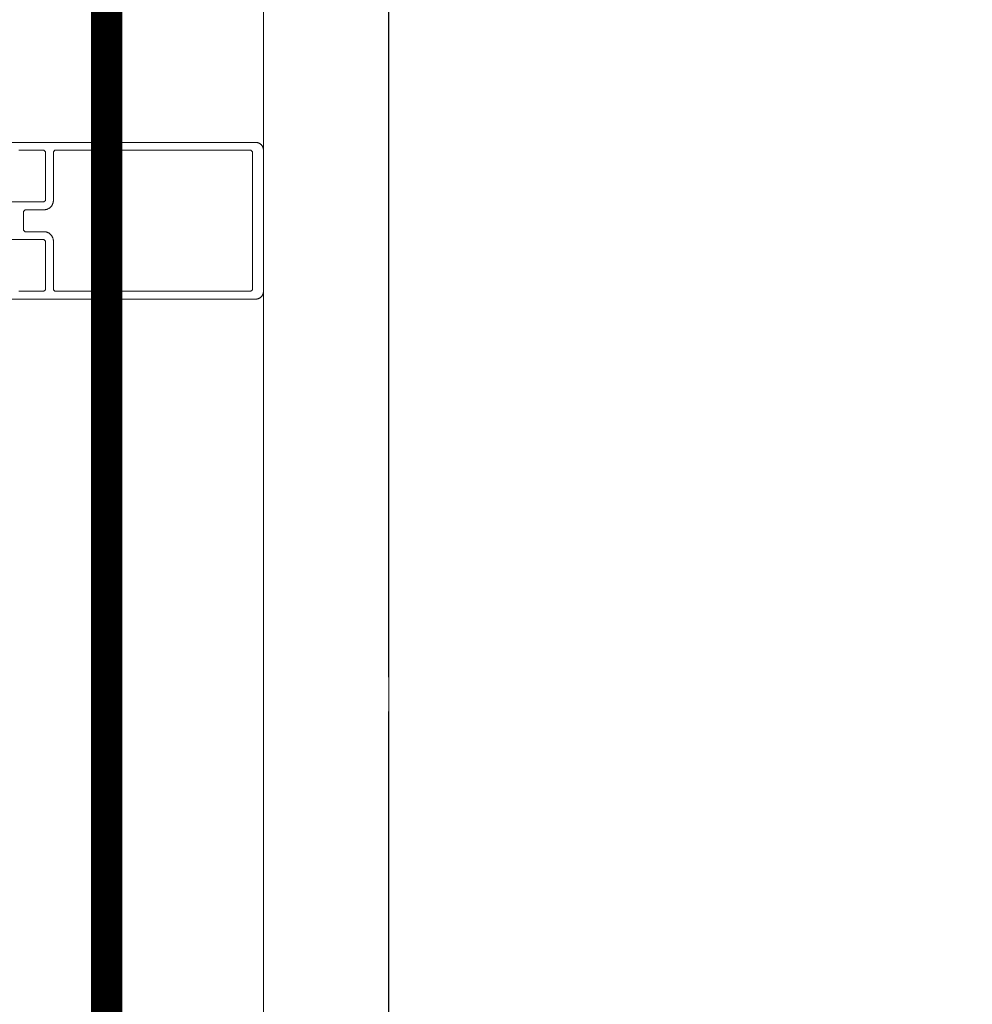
# Model space of a CAD drawing. Header units: millimetres. Extents: x 7483 to 13091, y 8111 to 13871.
# Tile 113 of 256: x 8723 to 8753, y 9803 to 9835. Entities that reach past the tile are written whole.
import ezdxf

# ---------------------------------------------------------------- set-up
doc = ezdxf.new("R2010")
doc.units = ezdxf.units.MM
for name, pattern in [('ACAD_ISO04W100', [30, 24, -3, 0, -3]), ('DGN_STYLE_2', [30.2, 18.12, -12.08]), ('KRESKAKROPKA2', [12.7, 6.35, -3.175, 0, -3.175])]:
    doc.linetypes.add(name, pattern=pattern)
doc.layers.add('a___wymiary', color=7, linetype='Continuous', lineweight=5, true_color=0x000000)
doc.layers.add('wymiary', color=7, linetype='Continuous', lineweight=5, true_color=0xb2b2b2)
doc.layers.add('AS_Siatki', color=72, linetype='Continuous')
for name, color, linetype, lineweight in [('CZ-GR', 236, 'Continuous', 30), ('CZ-SR', 106, 'Continuous', 13), ('drzwi', 30, 'Continuous', 20), ('OSI', 64, 'KRESKAKROPKA2', 0)]:
    doc.layers.add(name, color=color, linetype=linetype, lineweight=lineweight)
doc.layers.add('konstrukcja poglądowo', color=7, linetype='Continuous', lineweight=5, true_color=0xb2b2b2, plot=False)
doc.layers.add('Powierzchnie', color=21, linetype='DGN_STYLE_2', lineweight=15, plot=False)
doc.styles.add('Arial', font='arial.ttf')
doc.dimstyles.new('wymiary agp1', dxfattribs={"dimtxt": 16, "dimasz": 5, "dimexe": 30, "dimexo": 60, "dimgap": 1.8, "dimtad": 1, "dimdec": 3, "dimrnd": 0.5, "dimdsep": 46, "dimtxsty": 'Arial', "dimblk": 'znacznik', "dimcen": 1.5, "dimse1": 1, "dimse2": 1, "dimclrd": 256, "dimazin": 0, "dimtfac": 1, "dimtdec": 3, "dimtmove": 1, "dimatfit": 3, "dimldrblk": 'znacznik', "dimfxl": 0, "dimlwd": -1, "dimarcsym": 0})

# ---------------------------------------------------------------- blocks, each defined once
blk = doc.blocks.new('zw$58')
for points in [[(5.266062, 4.53), (5.266062, 8.0002), (5.316062, 8.0502), (6.866666, 8.0502), (6.916666, 8.0002), (6.916666, 7.2002)], [(7.166666, 6.5302), (7.166666, 14.7502), (7.166428, 14.761105), (7.165715, 14.771989), (7.164527, 14.782832), (7.162868, 14.793612), (7.16074, 14.80431), (7.158147, 14.814905), (7.155095, 14.825377), (7.151589, 14.835705), (7.147636, 14.845871), (7.143243, 14.855855), (7.138419, 14.865637), (7.133172, 14.8752), (7.127514, 14.884525), (7.121454, 14.893594), (7.115004, 14.90239), (7.108177, 14.910897), (7.100985, 14.919098), (7.093443, 14.926977), (7.085564, 14.934519), (7.077363, 14.941711), (7.068856, 14.948538), (7.06006, 14.954988), (7.050991, 14.961048), (7.041666, 14.966706), (7.032103, 14.971953), (7.022321, 14.976777), (7.012337, 14.98117), (7.002171, 14.985123), (6.991842, 14.988629), (6.981371, 14.991682), (6.970776, 14.994274), (6.960078, 14.996402), (6.949298, 14.998061), (6.938455, 14.999249), (6.927571, 14.999962), (6.916666, 15.0002), (2.416666, 15.0002), (2.405761, 14.999962), (2.394877, 14.999249), (2.384034, 14.998061), (2.373254, 14.996402), (2.362556, 14.994274), (2.351961, 14.991682), (2.34149, 14.988629), (2.331161, 14.985123), (2.320995, 14.98117), (2.311011, 14.976777), (2.301229, 14.971953), (2.291666, 14.966706), (2.282341, 14.961048), (2.273272, 14.954988), (2.264476, 14.948538), (2.255969, 14.941711), (2.247768, 14.934519), (2.239889, 14.926977), (2.232347, 14.919098), (2.225155, 14.910897), (2.218328, 14.90239), (2.211878, 14.893594), (2.205818, 14.884525), (2.20016, 14.8752), (2.194913, 14.865637), (2.190089, 14.855855), (2.185696, 14.845871), (2.181743, 14.835705), (2.178237, 14.825377), (2.175185, 14.814905), (2.172592, 14.80431), (2.170464, 14.793612), (2.168805, 14.782832), (2.167617, 14.771989), (2.166904, 14.761105), (2.166666, 14.7502), (2.166666, 6.5302)], [(2.416062, 7.2002), (2.416062, 8.0002), (2.466062, 8.0502), (4.016062, 8.0502), (4.066062, 8.0002), (4.066062, 4.53)]]:
    blk.add_lwpolyline(points)
blk.add_lwpolyline([(5.016062, 7.4002), (5.016062, 8.0002), (5.016347, 8.013286), (5.017203, 8.026347), (5.018628, 8.039358), (5.020619, 8.052295), (5.023173, 8.065132), (5.026284, 8.077846), (5.029947, 8.090412), (5.034154, 8.102806), (5.038898, 8.115005), (5.044169, 8.126986), (5.049958, 8.138725), (5.056254, 8.1502), (5.063044, 8.16139), (5.070316, 8.172273), (5.078056, 8.182829), (5.086248, 8.193036), (5.094878, 8.202877), (5.10393, 8.212332), (5.113385, 8.221383), (5.123225, 8.230013), (5.133433, 8.238206), (5.143989, 8.245946), (5.154872, 8.253218), (5.166062, 8.260008), (5.177537, 8.266303), (5.189276, 8.272092), (5.201257, 8.277364), (5.213456, 8.282108), (5.22585, 8.286315), (5.238416, 8.289978), (5.25113, 8.293089), (5.263967, 8.295642), (5.276904, 8.297634), (5.289915, 8.299059), (5.302976, 8.299915), (5.316062, 8.3002), (6.866062, 8.3002), (6.916062, 8.3502), (6.916062, 14.6002), (6.866062, 14.6502), (2.466062, 14.6502), (2.416062, 14.6002), (2.416062, 8.3502), (2.466062, 8.3002), (4.016062, 8.3002), (4.029147, 8.299915), (4.042208, 8.299059), (4.055219, 8.297634), (4.068156, 8.295642), (4.080993, 8.293089), (4.093707, 8.289978), (4.106273, 8.286315), (4.118668, 8.282108), (4.130867, 8.277364), (4.142847, 8.272092), (4.154586, 8.266303), (4.166062, 8.260008), (4.177251, 8.253218), (4.188135, 8.245946), (4.19869, 8.238206), (4.208898, 8.230013), (4.218739, 8.221383), (4.228194, 8.212332), (4.237245, 8.202877), (4.245875, 8.193036), (4.254068, 8.182829), (4.261807, 8.172273), (4.269079, 8.16139), (4.275869, 8.1502), (4.282165, 8.138725), (4.287954, 8.126986), (4.293225, 8.115005), (4.297969, 8.102806), (4.302177, 8.090412), (4.305839, 8.077846), (4.30895, 8.065132), (4.311504, 8.052295), (4.313495, 8.039358), (4.31492, 8.026347), (4.315776, 8.013286), (4.316062, 8.0002), (4.316062, 7.4002), (4.366062, 7.3502), (4.966062, 7.3502), (5.016062, 7.4002)], close=True)
blk = doc.blocks.new('gfhgfhhf')
at = {"layer": 'drzwi'}
blk.add_lwpolyline([(8220.253, 5883.232), (8220.253, 5171.151)], dxfattribs=at)
at = {"layer": 'drzwi', "rotation": 270}
blk.add_blockref('zw$58', (8205.253, 5769.322), dxfattribs=at)
blk = doc.blocks.new('znacznik')
at = {"layer": 'a___wymiary'}
for p, q in [((0, 1.3936), (0, -1.3936)), ((1.3936, 0), (-1.3936, 0))]:
    blk.add_line(p, q, dxfattribs=at)
at = {"layer": 'a___wymiary', "const_width": 0.2}
blk.add_lwpolyline([(0.8759, 0.8759), (-0.8759, -0.8759)], dxfattribs=at)
blk = doc.blocks.new('*D1303')
at = {"layer": 'Defpoints', "color": 0, "transparency": 16777216}
for p in [(8555.286, 11469.362), (10277.023, 11469.362), (8692.028, 9219.562)]:
    blk.add_point(p, dxfattribs=at)
at = {"layer": 'wymiary', "color": 253, "true_color": 0x999999, "transparency": 16777216}
blk.add_line((8555.286, 9224.562), (8555.286, 11464.362), dxfattribs=at)
at = {"layer": 'wymiary', "color": 253, "true_color": 0x999999, "transparency": 16777216, "xscale": 5, "yscale": 5, "zscale": 5}
for p, rotation in [((8555.286, 11469.362), 90), ((8555.286, 9219.562), 270)]:
    blk.add_blockref('znacznik', p, dxfattribs=dict(at, rotation=rotation))
at = {"layer": 'wymiary', "color": 18, "true_color": 0x000000, "transparency": 16777216, "insert": (8545.317, 10344.462), "char_height": 16, "attachment_point": 5, "rotation": 90, "style": 'Arial'}
blk.add_mtext('2250', dxfattribs=at)
blk = doc.blocks.new('gfgfddg')
at = {"layer": 'AS_Siatki', "color": 6, "linetype": 'ACAD_ISO04W100', "lineweight": 30, "ltscale": 0.2}
blk.add_line((-339.9246, -576.3802), (-339.9246, -88.851), dxfattribs=at)
blk = doc.blocks.new('GHGFHGFH')
at = {"layer": 'OSI', "ltscale": 10}
blk.add_line((8734.288, 9014.914), (8734.288, 11674.712), dxfattribs=at)

msp = doc.modelspace()

# ---------------------------------------------------------------- linework, layer by layer
at = {"layer": 'Powierzchnie', "const_width": 1}
msp.add_lwpolyline([(10286.1119, 10577.6962), (10286.1119, 9229.9116), (8725.2884, 9229.9116), (8725.2884, 10667.207)], dxfattribs=at)

# ---------------------------------------------------------------- block references
at = {"layer": 'CZ-GR', "color": 7}
msp.add_blockref('GHGFHGFH', (0, -0.35), dxfattribs=at)
at = {"layer": 'CZ-SR'}
msp.add_blockref('gfhgfhhf', (510.0352, 4063.7609), dxfattribs=at)
at = {"layer": 'konstrukcja poglądowo', "xscale": 5, "yscale": 5, "zscale": 5}
for p in [(10433.9115, 11948.2664), (10433.9115, 11943.2664)]:
    msp.add_blockref('gfgfddg', p, dxfattribs=at)

# ---------------------------------------------------------------- dimensions: what is measured, and where the dimension line sits
at = {"layer": 'wymiary'}
dim = msp.add_linear_dim(base=(8555.2864, 11469.3622), p1=(8692.0284, 9219.5616), p2=(10277.0226, 11469.3622), angle=90, dimstyle='wymiary agp1', override={"dimblk": 'znacznik'}, dxfattribs=at)
dim.commit()
dim.dimension.update_dxf_attribs({"geometry": '*D1303', "text_midpoint": (8545.3172, 10344.4619)})

doc.saveas('drawing.dxf')
